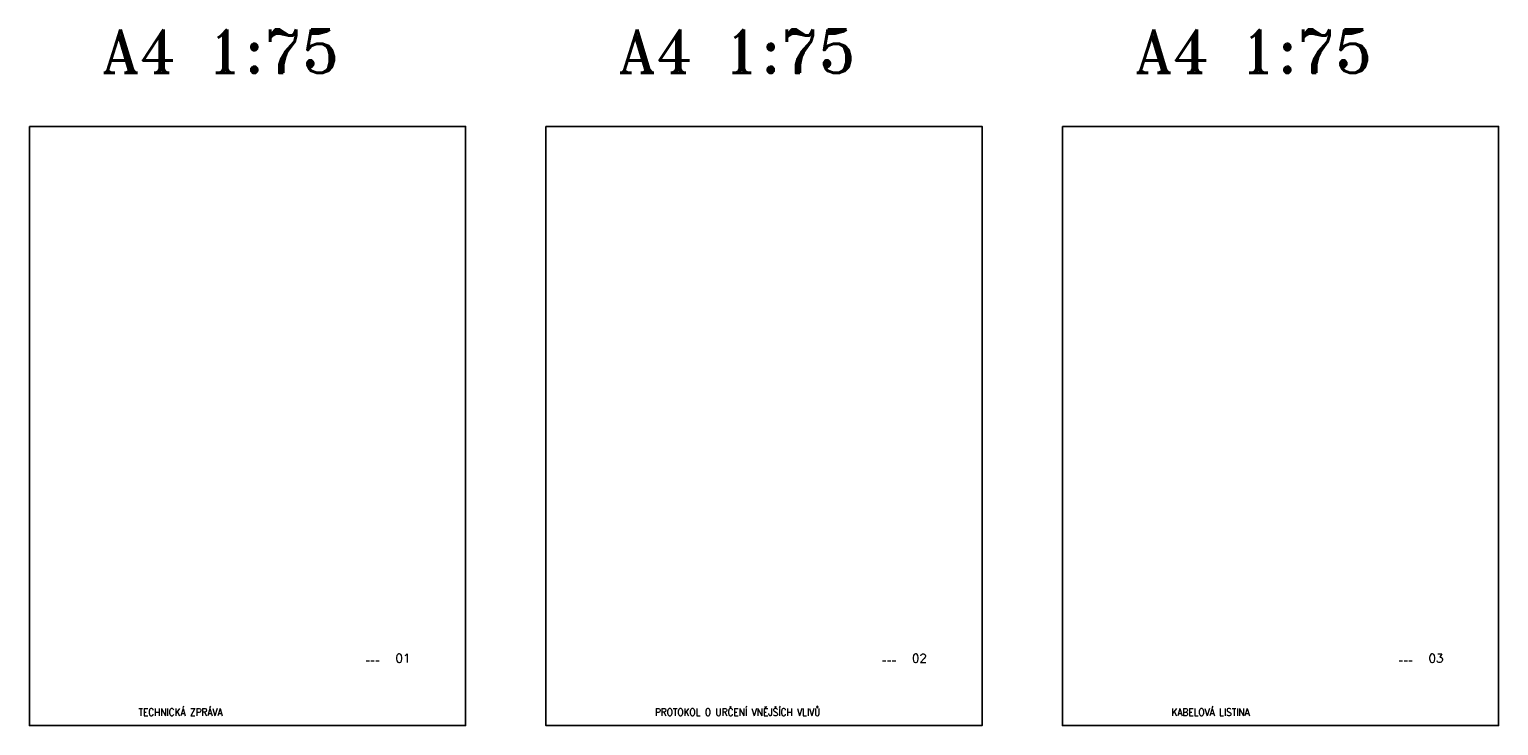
# Model space of a CAD drawing. Extents: x -10604 to 417874, y -84886 to -28187.
# Tile 29 of 32: x 311953 to 362483, y -84687 to -60723. Entities that reach past the tile are written whole.
import ezdxf

# ---------------------------------------------------------------- set-up
doc = ezdxf.new("R2010")
doc.units = 0
doc.header["$MEASUREMENT"] = 0
doc.layers.add('IN_RAZITKO', color=7, linetype='CONTINUOUS')
doc.layers.add('MP2000N', color=7, linetype='CONTINUOUS', plot=False)
doc.styles.add('ARI-ROM-UNI', font='simplex.shx', dxfattribs={"width": 0.8})
doc.styles.add('ROMANT', font='romant', dxfattribs={"height": 3})

msp = doc.modelspace()

# ---------------------------------------------------------------- linework, layer by layer
at = {"layer": 'MP2000N', "color": 6, "linetype": 'Continuous'}
for points in [[(311953, -64062), (326953, -64062), (326953, -84687), (311953, -84687)], [(329718, -64062), (344718, -64062), (344718, -84687), (329718, -84687)], [(347483, -64062), (362483, -64062), (362483, -84687), (347483, -84687)]]:
    msp.add_lwpolyline(points, close=True, dxfattribs=at)

# ---------------------------------------------------------------- texts
at = {"layer": 'IN_RAZITKO', "transparency": 33554687, "style": 'ARI-ROM-UNI'}
for s, height, p in [('01', 300, (324542, -82519)), ('02', 300, (342307, -82519)), ('03', 300, (360072, -82519)), ('---', 150, (323506, -82519)), ('---', 150, (341271, -82519)), ('---', 150, (359036, -82519))]:
    msp.add_text(s, height=height, dxfattribs=at).set_placement(p)
at = {"layer": 'IN_RAZITKO', "transparency": 33554687, "style": 'ARI-ROM-UNI', "width": 0.9}
for s, p in [('TECHNICKÁ ZPRÁVA', (315703, -84349)), ('PROTOKOL O URČENÍ VNĚJŠÍCH VLIVŮ', (333468, -84349)), ('KABELOVÁ LISTINA', (351233, -84349))]:
    msp.add_text(s, height=250, dxfattribs=at).set_placement(p)
at = {"layer": 'MP2000N', "color": 6, "linetype": 'Continuous', "style": 'ROMANT'}
for p in [(314447, -62223), (332212, -62223), (349977, -62223)]:
    msp.add_text('A4 1:75', height=1500, dxfattribs=at).set_placement(p)

doc.saveas('drawing.dxf')
